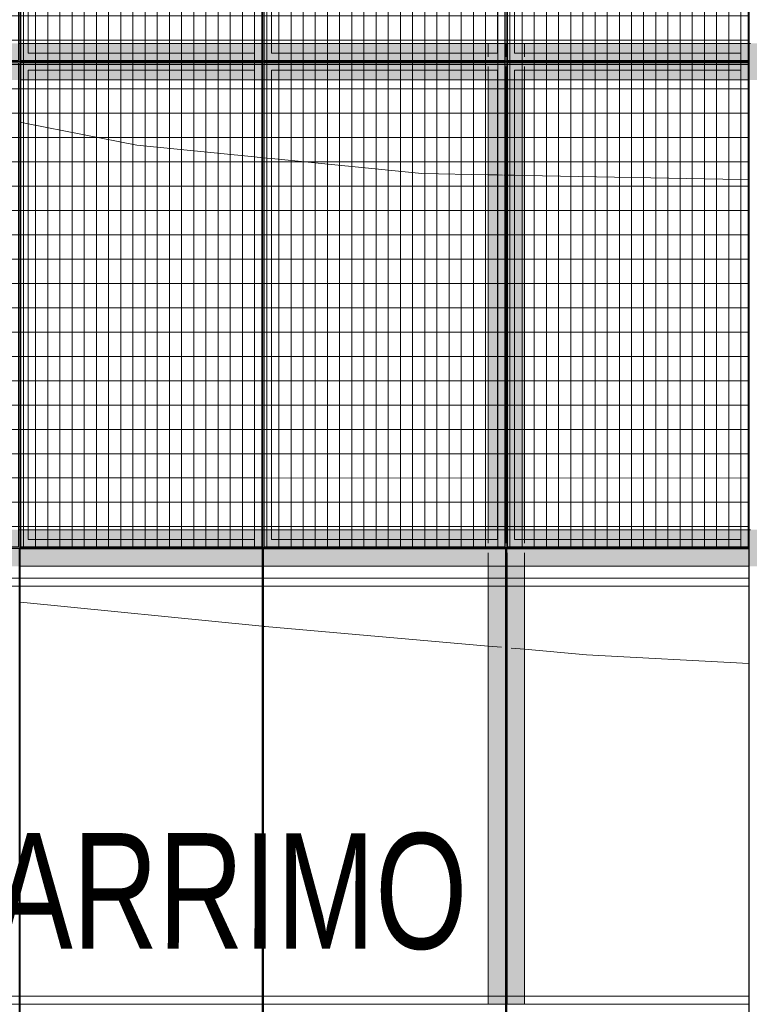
# Model space of a CAD drawing. Header units: metres. Extents: x -373759 to -373409, y 810976 to 811228.
# Tile 86 of 153: x -373583.38 to -373580.38, y 811116.01 to 811120.06. Entities that reach past the tile are written whole.
import ezdxf

# ---------------------------------------------------------------- set-up
doc = ezdxf.new("R2010")
doc.units = ezdxf.units.M
doc.header["$XCLIPFRAME"] = 2
for name, color, linetype, lineweight in [('A-GENM', 7, 'Continuous', 5), ('G-ANNO-TEXT', 7, 'Continuous', 5), ('S-BEAM', 7, 'Continuous', 5)]:
    doc.layers.add(name, color=color, linetype=linetype, lineweight=lineweight)
for name, color, linetype, lineweight, true_color in [('BASE ALAMEDA JULIO MULLER 1_explodidoR01_dwg', 7, 'Continuous', 5, 0x767676), ('Curva_Intermediária', 7, 'Continuous', 9, 0x656565), ('Curva_Mestra', 7, 'Continuous', 40, 0xa55200)]:
    doc.layers.add(name, color=color, linetype=linetype, lineweight=lineweight, true_color=true_color)
doc.styles.add('Swis721 LtCn BT', font='swisscl.ttf', dxfattribs={"height": 475})
picture_1 = doc.add_image_def('image1.jpg', size_in_pixel=(999, 584))
pattern_1 = [(270, (3125.54, 1874.46), (100, 6e-15), []), (0, (3125.54, 1874.46), (0, 50), [])]

# ---------------------------------------------------------------- blocks, each defined once
blk = doc.blocks.new('BASE ALAMEDA JULIO MULLER 1_explodidoR01_dwg-478056-PISTA INFERIOR PARTE 1')
at = {"layer": 'Curva_Intermediária', "color": 9, "lineweight": 5, "true_color": 0xc0c0c0}
for p, q in [((42241.6, 880082.5), (41311.5, 880449.6)), ((43164.5, 879731), (43112.7, 879750.7)), ((43253.4, 879697.2), (43201.6, 879716.9)), ((43492.5, 879606.2), (43253.4, 879697.2)), ((44123.9, 879389.5), (43492.5, 879606.2))]:
    blk.add_line(p, q, dxfattribs=at)
at = {"layer": 'Curva_Intermediária', "color": 9, "lineweight": 5, "true_color": 0xc0c0c0, "flags": 128}
blk.add_lwpolyline([(43112.7, 879750.7), (42252.5, 880078.2), (42246.2, 880080.6)], dxfattribs=at)
at = {"layer": 'Curva_Mestra', "color": 9, "lineweight": 5, "true_color": 0xc0c0c0}
for p, q in [((41847.8, 882348), (41879, 882332.1)), ((42736.7, 881947.9), (42768.5, 881935.4)), ((42770.4, 881934.6), (42802.2, 881922.1)), ((43641.3, 881614.8), (43678.5, 881603.5)), ((43678.5, 881603.5), (43697.8, 881597.6)), ((43702.3, 881596.2), (43705.2, 881595.4)), ((43713.1, 881592.9), (43716.2, 881592)), ((43720.4, 881590.7), (43723.3, 881589.8)), ((43723.8, 881589.7), (43727.2, 881588.7)), ((43727.7, 881588.5), (43731.3, 881587.4)), ((43731.9, 881587.2), (43745.5, 881583.1)), ((43745.5, 881583.1), (43784.8, 881571.1)), ((43784.8, 881571.1), (44635.4, 881312.3)), ((44635.4, 881312.3), (44667.7, 881302.4))]:
    blk.add_line(p, q, dxfattribs=at)
at = {"layer": 'Curva_Mestra', "color": 9, "lineweight": 5, "true_color": 0xc0c0c0, "flags": 128}
for points in [[(41879, 882332.1), (42284.5, 882126.2), (42736.7, 881947.9)], [(42802.2, 881922.1), (43380.5, 881694.2), (43641.3, 881614.8)]]:
    blk.add_lwpolyline(points, dxfattribs=at)
blk = doc.blocks.new('_EST_ PLACA PISO ESTRUTURAL MEIO - _EST_ PLACA PISO ESTRUTURAL MEIO-V162-PISTA INFERIOR PARTE 1')
at = {"layer": 'A-GENM', "color": 253, "true_color": 0xaaaaaa}
for p, q in [((-1000, 500), (-1000, -500)), ((-997.5, 500), (997.5, 500)), ((-875.8, 500), (-997.5, 500)), ((997.5, 497.5), (-997.5, 497.5)), ((-997.5, 497.5), (997.5, 497.5)), ((-997.5, 497.5), (-997.5, -497.5)), ((-997.5, 497.5), (-997.5, -497.5)), ((-997.5, -497.5), (-997.5, 497.5)), ((-997.5, 497.5), (-997.5, -497.5)), ((-842.5, 500), (-875.8, 500)), ((-875.8, 497.5), (-875.8, -497.5)), ((842.5, 500), (-842.5, 500)), ((-842.5, -497.5), (-842.5, 497.5)), ((875.8, 500), (842.5, 500)), ((842.5, 497.5), (842.5, -497.5)), ((997.5, 500), (875.8, 500)), ((875.8, 497.5), (875.8, -497.5)), ((997.5, -497.5), (997.5, 497.5)), ((997.5, 497.5), (997.5, -497.5)), ((997.5, 497.5), (997.5, -497.5)), ((997.5, 497.5), (997.5, -497.5)), ((1000, 500), (1000, -500)), ((997.5, -497.5), (-997.5, -497.5)), ((-997.5, -497.5), (997.5, -497.5)), ((-997.5, -500), (-875.8, -500)), ((997.5, -500), (-997.5, -500)), ((-875.8, -500), (-842.5, -500)), ((-842.5, -500), (842.5, -500)), ((842.5, -500), (875.8, -500)), ((875.8, -500), (997.5, -500))]:
    blk.add_line(p, q, dxfattribs=at)
blk = doc.blocks.new('_EST_ PLACA PISO ESTRUTURAL MEIO - _EST_ PLACA PISO ESTRUTURAL MEIO-V159-PISTA INFERIOR PARTE 1')
at = {"layer": 'A-GENM', "color": 253, "true_color": 0xaaaaaa}
for p, q in [((-1000, 500), (-1000, -500)), ((-997.5, 500), (997.5, 500)), ((-875.8, 500), (-997.5, 500)), ((997.5, 497.5), (-997.5, 497.5)), ((-997.5, 497.5), (997.5, 497.5)), ((-997.5, 497.5), (-997.5, -497.5)), ((-997.5, 497.5), (-997.5, -497.5)), ((-997.5, -497.5), (-997.5, 497.5)), ((-997.5, 497.5), (-997.5, -497.5)), ((-842.5, 500), (-875.8, 500)), ((-875.8, 497.5), (-875.8, -497.5)), ((842.5, 500), (-842.5, 500)), ((-842.5, -497.5), (-842.5, 497.5)), ((875.8, 500), (842.5, 500)), ((842.5, 497.5), (842.5, -497.5)), ((997.5, 500), (875.8, 500)), ((875.8, 497.5), (875.8, -497.5)), ((997.5, -497.5), (997.5, 497.5)), ((997.5, 497.5), (997.5, -497.5)), ((997.5, 497.5), (997.5, -497.5)), ((997.5, 497.5), (997.5, -497.5)), ((1000, 500), (1000, -500)), ((997.5, -497.5), (-997.5, -497.5)), ((-997.5, -497.5), (997.5, -497.5)), ((-997.5, -500), (-875.8, -500)), ((997.5, -500), (-997.5, -500)), ((-875.8, -500), (-842.5, -500)), ((-842.5, -500), (842.5, -500)), ((842.5, -500), (875.8, -500)), ((875.8, -500), (997.5, -500))]:
    blk.add_line(p, q, dxfattribs=at)
blk = doc.blocks.new('_EST_ PLACA PISO ESTRUTURAL MEIO - _EST_ PLACA PISO ESTRUTURAL MEIO-V15-PISTA INFERIOR PARTE 1')
at = {"layer": 'A-GENM', "color": 253, "true_color": 0xaaaaaa}
for p, q in [((-1000, 500), (-1000, -500)), ((-997.5, 500), (997.5, 500)), ((-875.8, 500), (-997.5, 500)), ((997.5, 497.5), (-997.5, 497.5)), ((-997.5, 497.5), (997.5, 497.5)), ((-997.5, 497.5), (-997.5, -497.5)), ((-997.5, 497.5), (-997.5, -497.5)), ((-997.5, -497.5), (-997.5, 497.5)), ((-997.5, 497.5), (-997.5, -497.5)), ((-842.5, 500), (-875.8, 500)), ((-875.8, 497.5), (-875.8, -497.5)), ((842.5, 500), (-842.5, 500)), ((-842.5, -497.5), (-842.5, 497.5)), ((875.8, 500), (842.5, 500)), ((842.5, 497.5), (842.5, -497.5)), ((997.5, 500), (875.8, 500)), ((875.8, 497.5), (875.8, -497.5)), ((997.5, -497.5), (997.5, 497.5)), ((997.5, 497.5), (997.5, -497.5)), ((997.5, 497.5), (997.5, -497.5)), ((997.5, 497.5), (997.5, -497.5)), ((1000, 500), (1000, -500)), ((997.5, -497.5), (-997.5, -497.5)), ((-997.5, -497.5), (997.5, -497.5)), ((-997.5, -500), (-875.8, -500)), ((997.5, -500), (-997.5, -500)), ((-875.8, -500), (-842.5, -500)), ((-842.5, -500), (842.5, -500)), ((842.5, -500), (875.8, -500)), ((875.8, -500), (997.5, -500))]:
    blk.add_line(p, q, dxfattribs=at)
blk = doc.blocks.new('M_W-Wide Flange - VIGA I 25X15-3870455-PISTA INFERIOR PARTE 1')
at = {"layer": 'S-BEAM'}
for p, q in [((-101.3, 2.7), (-1901.2, 2.7)), ((-46, 2.7), (-101.3, 2.7)), ((48.7, 2.7), (-6.5, 2.7)), ((1898.7, 2.7), (48.7, 2.7)), ((1954, 2.7), (1898.7, 2.7)), ((2048.7, 2.7), (1993.5, 2.7)), ((-101.3, -2.8), (-1901.2, -2.8)), ((-46, -2.8), (-101.3, -2.8)), ((-22.9, -2.8), (-26.3, -2.8)), ((48.7, -2.8), (-6.5, -2.8)), ((1898.7, -2.8), (48.7, -2.8)), ((1954, -2.8), (1898.7, -2.8)), ((1973.7, -2.8), (1970.4, -2.8)), ((1977.1, -2.8), (1973.7, -2.8)), ((2048.7, -2.8), (1993.5, -2.8))]:
    blk.add_line(p, q, dxfattribs=at)
blk = doc.blocks.new('_EME_ GRADEX PISO 3X1  - _EME_ GRADEX PISO 3X1 -V292-PISTA INFERIOR PARTE 1')
at = {"layer": 'A-GENM', "true_color": 0xaaaaaa}
h = blk.add_hatch(dxfattribs=at)
h.set_pattern_fill('FP_1', color=253, style=0, pattern_type=2)
h.set_pattern_definition(pattern_1)
h.paths.add_polyline_path([(0, -1000), (3000, -1000), (3000, 0), (0, 0), (0, -799.4)], flags=0)
at = {"layer": 'A-GENM', "color": 253, "true_color": 0xaaaaaa}
for p, q in [((0, -1000), (0, 0)), ((0, 0), (2000, 0)), ((2000, 0), (0, 0)), ((0, 0), (0, -1000)), ((0, -1000), (0, 0)), ((0, 0), (2000, 0)), ((3000, 0), (0, 0)), ((0, 0), (0, -1000)), ((2000, 0), (2000, -1000)), ((2000, -1000), (2000, 0)), ((2000, 0), (3000, 0)), ((3000, 0), (3000, -1000)), ((3000, -1000), (3000, 0)), ((5, -5), (1995, -5)), ((5, -995), (5, -5)), ((5, -5), (1995, -5)), ((5, -995), (5, -5)), ((1965, -35), (35, -35)), ((35, -35), (35, -965)), ((35, -965), (35, -35)), ((35, -35), (1965, -35)), ((1965, -965), (1965, -35)), ((1965, -35), (1965, -965)), ((1995, -5), (1995, -995)), ((1995, -5), (1995, -995)), ((2000, -1000), (2000, 0)), ((2000, 0), (3000, 0)), ((3000, 0), (2000, 0)), ((2000, 0), (2000, -1000)), ((2005, -5), (2995, -5)), ((2005, -995), (2005, -5)), ((2005, -5), (2995, -5)), ((2005, -995), (2005, -5)), ((2965, -35), (2035, -35)), ((2035, -35), (2035, -965)), ((2035, -965), (2035, -35)), ((2035, -35), (2965, -35)), ((2965, -965), (2965, -35)), ((2965, -35), (2965, -965)), ((2995, -5), (2995, -995)), ((2995, -5), (2995, -995)), ((3000, 0), (3000, -1000)), ((3000, -1000), (3000, 0)), ((35, -965), (1965, -965)), ((1965, -965), (35, -965)), ((2035, -965), (2965, -965)), ((2965, -965), (2035, -965)), ((2000, -1000), (0, -1000)), ((0, -1000), (2000, -1000)), ((2000, -1000), (0, -1000)), ((0, -1000), (3000, -1000)), ((1995, -995), (5, -995)), ((1995, -995), (5, -995)), ((3000, -1000), (2000, -1000)), ((2000, -1000), (3000, -1000)), ((3000, -1000), (2000, -1000)), ((2995, -995), (2005, -995)), ((2995, -995), (2005, -995))]:
    blk.add_line(p, q, dxfattribs=at)
blk = doc.blocks.new('_EME_ GRADEX PISO 3X1  - _EME_ GRADEX PISO 3X1 -V293-PISTA INFERIOR PARTE 1')
at = {"layer": 'A-GENM', "true_color": 0xaaaaaa}
h = blk.add_hatch(dxfattribs=at)
h.set_pattern_fill('FP_1', color=253, style=0, pattern_type=2)
h.set_pattern_definition(pattern_1)
h.paths.add_polyline_path([(0, -1000), (3000, -1000), (3000, 0), (0, 0), (0, -434.2)], flags=0)
at = {"layer": 'A-GENM', "color": 253, "true_color": 0xaaaaaa}
for p, q in [((0, -1000), (0, 0)), ((0, 0), (2000, 0)), ((2000, 0), (0, 0)), ((0, 0), (0, -1000)), ((0, -1000), (0, 0)), ((0, 0), (2000, 0)), ((3000, 0), (0, 0)), ((0, 0), (0, -1000)), ((2000, 0), (2000, -1000)), ((2000, -1000), (2000, 0)), ((2000, 0), (3000, 0)), ((3000, 0), (3000, -1000)), ((3000, -1000), (3000, 0)), ((5, -5), (1995, -5)), ((5, -995), (5, -5)), ((5, -5), (1995, -5)), ((5, -995), (5, -5)), ((1965, -35), (35, -35)), ((35, -35), (35, -965)), ((35, -965), (35, -35)), ((35, -35), (1965, -35)), ((1965, -965), (1965, -35)), ((1965, -35), (1965, -965)), ((1995, -5), (1995, -995)), ((1995, -5), (1995, -995)), ((2000, -1000), (2000, 0)), ((2000, 0), (3000, 0)), ((3000, 0), (2000, 0)), ((2000, 0), (2000, -1000)), ((2005, -5), (2995, -5)), ((2005, -995), (2005, -5)), ((2005, -5), (2995, -5)), ((2005, -995), (2005, -5)), ((2965, -35), (2035, -35)), ((2035, -35), (2035, -965)), ((2035, -965), (2035, -35)), ((2035, -35), (2965, -35)), ((2965, -965), (2965, -35)), ((2965, -35), (2965, -965)), ((2995, -5), (2995, -995)), ((2995, -5), (2995, -995)), ((3000, 0), (3000, -1000)), ((3000, -1000), (3000, 0)), ((35, -965), (1965, -965)), ((1965, -965), (35, -965)), ((2035, -965), (2965, -965)), ((2965, -965), (2035, -965)), ((2000, -1000), (0, -1000)), ((0, -1000), (2000, -1000)), ((2000, -1000), (0, -1000)), ((0, -1000), (3000, -1000)), ((1995, -995), (5, -995)), ((1995, -995), (5, -995)), ((3000, -1000), (2000, -1000)), ((2000, -1000), (3000, -1000)), ((3000, -1000), (2000, -1000)), ((2995, -995), (2005, -995)), ((2995, -995), (2005, -995))]:
    blk.add_line(p, q, dxfattribs=at)
blk = doc.blocks.new('_EME_ GRADEX PISO 3X1  - _EME_ GRADEX PISO 3X1 -V291-PISTA INFERIOR PARTE 1')
at = {"layer": 'A-GENM', "true_color": 0xaaaaaa}
h = blk.add_hatch(dxfattribs=at)
h.set_pattern_fill('FP_1', color=253, style=0, pattern_type=2)
h.set_pattern_definition(pattern_1)
h.paths.add_polyline_path([(0, -1000), (3000, -1000), (3000, 0), (0, 0), (0, -529.8)], flags=0)
at = {"layer": 'A-GENM', "color": 253, "true_color": 0xaaaaaa}
for p, q in [((0, -1000), (0, 0)), ((0, 0), (2000, 0)), ((2000, 0), (0, 0)), ((0, 0), (0, -1000)), ((0, -1000), (0, 0)), ((0, 0), (2000, 0)), ((3000, 0), (0, 0)), ((0, 0), (0, -1000)), ((2000, 0), (2000, -1000)), ((2000, -1000), (2000, 0)), ((2000, 0), (3000, 0)), ((3000, 0), (3000, -1000)), ((3000, -1000), (3000, 0)), ((5, -5), (1995, -5)), ((5, -995), (5, -5)), ((5, -5), (1995, -5)), ((5, -995), (5, -5)), ((1965, -35), (35, -35)), ((35, -35), (35, -965)), ((35, -965), (35, -35)), ((35, -35), (1965, -35)), ((1965, -965), (1965, -35)), ((1965, -35), (1965, -965)), ((1995, -5), (1995, -995)), ((1995, -5), (1995, -995)), ((2000, -1000), (2000, 0)), ((2000, 0), (3000, 0)), ((3000, 0), (2000, 0)), ((2000, 0), (2000, -1000)), ((2005, -5), (2995, -5)), ((2005, -995), (2005, -5)), ((2005, -5), (2995, -5)), ((2005, -995), (2005, -5)), ((2965, -35), (2035, -35)), ((2035, -35), (2035, -965)), ((2035, -965), (2035, -35)), ((2035, -35), (2965, -35)), ((2965, -965), (2965, -35)), ((2965, -35), (2965, -965)), ((2995, -5), (2995, -995)), ((2995, -5), (2995, -995)), ((3000, 0), (3000, -1000)), ((3000, -1000), (3000, 0)), ((35, -965), (1965, -965)), ((1965, -965), (35, -965)), ((2035, -965), (2965, -965)), ((2965, -965), (2035, -965)), ((2000, -1000), (0, -1000)), ((0, -1000), (2000, -1000)), ((2000, -1000), (0, -1000)), ((0, -1000), (3000, -1000)), ((1995, -995), (5, -995)), ((1995, -995), (5, -995)), ((3000, -1000), (2000, -1000)), ((2000, -1000), (3000, -1000)), ((3000, -1000), (2000, -1000)), ((2995, -995), (2005, -995)), ((2995, -995), (2005, -995))]:
    blk.add_line(p, q, dxfattribs=at)
blk = doc.blocks.new('_EME_ GRADEX PISO 3X1  - _EME_ GRADEX PISO 3X1 -V290-PISTA INFERIOR PARTE 1')
at = {"layer": 'A-GENM', "true_color": 0xaaaaaa}
h = blk.add_hatch(dxfattribs=at)
h.set_pattern_fill('FP_1', color=253, style=0, pattern_type=2)
h.set_pattern_definition(pattern_1)
h.paths.add_polyline_path([(0, -1000), (3000, -1000), (3000, 0), (0, 0), (0, -895)], flags=0)
at = {"layer": 'A-GENM', "color": 253, "true_color": 0xaaaaaa}
for p, q in [((0, -1000), (0, 0)), ((0, 0), (2000, 0)), ((2000, 0), (0, 0)), ((0, 0), (0, -1000)), ((0, -1000), (0, 0)), ((0, 0), (2000, 0)), ((3000, 0), (0, 0)), ((0, 0), (0, -1000)), ((2000, 0), (2000, -1000)), ((2000, -1000), (2000, 0)), ((2000, 0), (3000, 0)), ((3000, 0), (3000, -1000)), ((3000, -1000), (3000, 0)), ((5, -5), (1995, -5)), ((5, -995), (5, -5)), ((5, -5), (1995, -5)), ((5, -995), (5, -5)), ((1965, -35), (35, -35)), ((35, -35), (35, -965)), ((35, -965), (35, -35)), ((35, -35), (1965, -35)), ((1965, -965), (1965, -35)), ((1965, -35), (1965, -965)), ((1995, -5), (1995, -995)), ((1995, -5), (1995, -995)), ((2000, -1000), (2000, 0)), ((2000, 0), (3000, 0)), ((3000, 0), (2000, 0)), ((2000, 0), (2000, -1000)), ((2005, -5), (2995, -5)), ((2005, -995), (2005, -5)), ((2005, -5), (2995, -5)), ((2005, -995), (2005, -5)), ((2965, -35), (2035, -35)), ((2035, -35), (2035, -965)), ((2035, -965), (2035, -35)), ((2035, -35), (2965, -35)), ((2965, -965), (2965, -35)), ((2965, -35), (2965, -965)), ((2995, -5), (2995, -995)), ((2995, -5), (2995, -995)), ((3000, 0), (3000, -1000)), ((3000, -1000), (3000, 0)), ((35, -965), (1965, -965)), ((1965, -965), (35, -965)), ((2035, -965), (2965, -965)), ((2965, -965), (2035, -965)), ((2000, -1000), (0, -1000)), ((0, -1000), (2000, -1000)), ((2000, -1000), (0, -1000)), ((0, -1000), (3000, -1000)), ((1995, -995), (5, -995)), ((1995, -995), (5, -995)), ((3000, -1000), (2000, -1000)), ((2000, -1000), (3000, -1000)), ((3000, -1000), (2000, -1000)), ((2995, -995), (2005, -995)), ((2995, -995), (2005, -995))]:
    blk.add_line(p, q, dxfattribs=at)
blk = doc.blocks.new('M_W-Wide Flange - VIGA I 15X17-4432523-PISTA INFERIOR PARTE 1')
at = {"layer": 'S-BEAM', "true_color": 0xff8080, "transparency": 33554432}
h = blk.add_hatch(color=11, dxfattribs=at)
h.paths.add_polyline_path([(-8001.8, 75), (-9000.7, 75), (-9000.7, 19.8), (-8001.8, 19.8)], flags=0)
h.paths.add_polyline_path([(8999.5, 19.8), (8999.5, 75), (-8001.8, 75), (-8001.8, 19.8), (-4741.5, 19.8), (8995.7, 19.8)], flags=0)
h = blk.add_hatch(color=11, dxfattribs=at)
h.paths.add_polyline_path([(8999.5, -75), (8999.5, 75), (-9000.7, 75), (-8999.3, -75), (8998.2, -75)], flags=0)
h.paths.add_polyline_path([(7998.2, 0), (7998.2, 0), (7998.2, 5)], flags=0)
h.paths.add_polyline_path([(3998.2, 0), (3998.2, 5), (3998.2, 5)], flags=0)
h.paths.add_polyline_path([(5998.2, 0), (5998.2, 5), (5998.2, 5)], flags=0)
h.paths.add_polyline_path([(971.6, 0), (971.6, 0), (993.2, 0)], flags=0)
h.paths.add_polyline_path([(-298, 0), (-298, 0), (-6.8, 0)], flags=0)
h.paths.add_polyline_path([(-1567.6, 0), (-1567.6, 0), (-1006.8, 0)], flags=0)
h.paths.add_polyline_path([(-1001.8, 0), (-1001.8, 0), (-1001.8, 5)], flags=0)
h.paths.add_polyline_path([(1998.2, 0), (1998.2, 5), (1998.2, 5)], flags=0)
h.paths.add_polyline_path([(-3472, 0), (-3472, 0), (-3006.8, 0)], flags=0)
h.paths.add_polyline_path([(-7280.7, 0), (-7280.7, 0), (-7006.8, 0)], flags=0)
h.paths.add_polyline_path([(-8550.3, 0), (-8550.3, 0), (-8006.8, 0)], flags=0)
h.paths.add_polyline_path([(998.2, 5), (998.2, 5), (998.2, 35)], flags=0)
h.paths.add_polyline_path([(-1.8, 5), (-1.8, 5), (-1.8, 35)], flags=0)
h.paths.add_polyline_path([(-1001.8, 5), (-1001.8, 5), (-1001.8, 35)], flags=0)
h.paths.add_polyline_path([(-3001.8, 5), (-3001.8, 5), (-3001.8, 35)], flags=0)
h.paths.add_polyline_path([(-4001.8, 5), (-4001.8, 5), (-4001.8, 35)], flags=0)
h.paths.add_polyline_path([(-5001.8, 5), (-5001.8, 5), (-5001.8, 35)], flags=0)
h.paths.add_polyline_path([(-6001.8, 5), (-6001.8, 5), (-6001.8, 35)], flags=0)
h.paths.add_polyline_path([(-7006.8, 5), (-7006.8, 5), (-7001.8, 5)], flags=0)
h.paths.add_polyline_path([(-7001.8, 5), (-7001.8, 5), (-7001.8, 35)], flags=0)
h.paths.add_polyline_path([(-8001.8, 5), (-8001.8, 5), (-8001.8, 35)], flags=0)
h = blk.add_hatch(color=11, dxfattribs=at)
h.paths.add_polyline_path([(8999.5, 2.7), (8999.5, 19.8), (-9000.7, 19.7), (-8999, 2.7), (8998, 2.7)], flags=0)
h.paths.add_polyline_path([(5998.2, 3.6), (5998.2, 5), (5998.2, 5)], flags=0)
h.paths.add_polyline_path([(3998.2, 3.8), (3998.2, 5), (3998.2, 5)], flags=0)
h.paths.add_polyline_path([(1998.2, 4), (1998.2, 5), (1998.2, 5)], flags=0)
h.paths.add_polyline_path([(-7006.8, 5), (-7006.8, 5), (-7001.8, 5)], flags=0)
for points in [[(8999.5, -19.7), (8998.2, -2.8), (-9000.7, -5.1), (-8999.3, -19.7), (8998.2, -19.7)], [(8999.5, -75), (8998.2, -19.7), (-9000.7, -19.8), (-8999.3, -75), (8998.2, -75)]]:
    blk.add_hatch(color=11, dxfattribs=at).paths.add_polyline_path(points, flags=0)
at = {"layer": 'S-BEAM', "color": 1, "true_color": 0xff0000}
for p, q in [((-1997, 75), (-2006.6, 75)), ((-2006.6, 75), (-1997, 75)), ((-2006.6, 75), (-1997, 75)), ((-2006.6, 75), (-1997, 75)), ((-1967.4, 75), (-1996.8, 75)), ((-1996.8, 75), (-1967.4, 75)), ((-1996.8, 75), (-1967.4, 75)), ((-1996.8, 75), (-1967.4, 75)), ((-1036.8, 75), (-1966.8, 75)), ((-1966.8, 75), (-1036.8, 75)), ((-1966.8, 75), (-1036.8, 75)), ((-1966.8, 75), (-1036.8, 75)), ((-1006.8, 75), (-1036.2, 75)), ((-1036.2, 75), (-1006.8, 75)), ((-1036.2, 75), (-1006.8, 75)), ((-1036.2, 75), (-1006.8, 75)), ((-997, 75), (-1006.6, 75)), ((-1006.6, 75), (-997, 75)), ((-1006.6, 75), (-997, 75)), ((-1006.6, 75), (-997, 75)), ((-967.4, 75), (-996.8, 75)), ((-996.8, 75), (-967.4, 75)), ((-996.8, 75), (-967.4, 75)), ((-996.8, 75), (-967.4, 75)), ((-36.8, 75), (-966.8, 75)), ((-966.8, 75), (-36.8, 75)), ((-966.8, 75), (-36.8, 75)), ((-966.8, 75), (-36.8, 75)), ((-6.8, 75), (-36.2, 75)), ((-36.2, 75), (-6.8, 75)), ((-36.2, 75), (-6.8, 75)), ((-36.2, 75), (-6.8, 75)), ((3, 75), (-6.6, 75)), ((-6.6, 75), (3, 75)), ((-6.6, 75), (3, 75)), ((-6.6, 75), (3, 75)), ((32.6, 75), (3.2, 75)), ((3.2, 75), (32.6, 75)), ((3.2, 75), (32.6, 75)), ((3.2, 75), (32.6, 75)), ((963.2, 75), (33.2, 75)), ((33.2, 75), (963.2, 75)), ((33.2, 75), (963.2, 75)), ((33.2, 75), (963.2, 75)), ((993.2, 75), (963.8, 75)), ((963.8, 75), (993.2, 75)), ((963.8, 75), (993.2, 75)), ((963.8, 75), (993.2, 75)), ((1003, 75), (993.4, 75)), ((993.4, 75), (1003, 75)), ((993.4, 75), (1003, 75)), ((993.4, 75), (1003, 75)), ((-1999.3, -75), (-1004.3, -75)), ((-1999.3, -75), (-1004.3, -75)), ((-1999.3, -75), (-1004.3, -75)), ((-1999.3, -75), (-1004.3, -75)), ((-999.3, -75), (-4.3, -75)), ((-999.3, -75), (-4.3, -75)), ((-999.3, -75), (-4.3, -75)), ((-999.3, -75), (-4.3, -75)), ((0.7, -75), (995.7, -75)), ((0.7, -75), (995.7, -75)), ((0.7, -75), (995.7, -75)), ((0.7, -75), (995.7, -75))]:
    blk.add_line(p, q, dxfattribs=at)
at = {"layer": 'S-BEAM'}
for p, q in [((-1004.5, 2.7), (-1999, 2.7)), ((-4.5, 2.7), (-999, 2.7)), ((995.5, 2.7), (1, 2.7)), ((-1004.3, -2.8), (-1999.3, -2.8)), ((-4.3, -2.8), (-999.3, -2.8)), ((995.7, -2.8), (0.7, -2.8))]:
    blk.add_line(p, q, dxfattribs=at)
blk = doc.blocks.new('M_W-Wide Flange - VIGA I 15X17-4432522-PISTA INFERIOR PARTE 1')
at = {"layer": 'S-BEAM', "true_color": 0xff8080, "transparency": 33554432}
h = blk.add_hatch(color=11, dxfattribs=at)
h.paths.add_polyline_path([(-8001.8, 75), (-9000.7, 75), (-9000.7, 19.8), (-8001.8, 19.8)], flags=0)
h.paths.add_polyline_path([(9000.7, 19.8), (9000.7, 75), (-8001.8, 75), (-8001.8, 19.8), (-4741.6, 19.8), (8995.8, 19.8)], flags=0)
h = blk.add_hatch(color=11, dxfattribs=at)
h.paths.add_polyline_path([(-8001.8, 75), (-9000.7, 75), (-9000.7, -75), (-8001.8, -75), (-8001.8, 5)], flags=0)
h.paths.add_polyline_path([(-7001.8, 75), (-8001.8, 75), (-8001.6, -75), (-7001.8, -75), (-7001.8, 5)], flags=0)
h.paths.add_polyline_path([(-5001.8, 75), (-7001.8, 75), (-7001.6, -75), (-5001.8, -75), (-5001.8, 5)], flags=0)
h.paths.add_polyline_path([(-4001.8, 75), (-5001.8, 75), (-5001.6, -75), (-4001.8, -75), (-4001.8, 5)], flags=0)
h.paths.add_polyline_path([(-3001.8, 75), (-4001.8, 75), (-4001.6, -75), (-3001.8, -75), (-3001.8, 5)], flags=0)
h.paths.add_polyline_path([(-1001.8, 75), (-3001.8, 75), (-3001.6, -75), (-1001.8, -75), (-1001.8, 5)], flags=0)
h.paths.add_polyline_path([(-1.8, 75), (-1001.8, 75), (-1001.6, -75), (-1.8, -75), (-1.8, 5)], flags=0)
h.paths.add_polyline_path([(998.2, 75), (-1.8, 75), (-1.6, -75), (998.2, -75), (998.2, 5)], flags=0)
h.paths.add_polyline_path([(9000.7, -75), (9000.7, 75), (998.2, 75), (998.4, -75), (9000.5, -75)], flags=0)
h.paths.add_polyline_path([(7998.2, 0), (7998.2, 0), (7998.2, 5)], flags=0)
h.paths.add_polyline_path([(6993.2, -5), (6993.2, -5), (6998.2, -5)], flags=0)
h.paths.add_polyline_path([(4993.2, -5), (4993.2, -5), (4998.2, -5)], flags=0)
h.paths.add_polyline_path([(2993.2, -5), (2993.2, -5), (2998.2, -5)], flags=0)
h.paths.add_polyline_path([(2963.2, -5), (2963.2, -5), (2993.2, -5)], flags=0)
h.paths.add_polyline_path([(993.2, -5), (993.2, -5), (998.2, -5)], flags=0)
h.paths.add_polyline_path([(-6.8, 0), (-6.8, 0), (-1.8, 0)], flags=0)
h.paths.add_polyline_path([(-6.8, -5), (-6.8, 0), (-6.8, 0)], flags=0)
h.paths.add_polyline_path([(-1006.8, 0), (-1006.8, 0), (-1001.8, 0)], flags=0)
h.paths.add_polyline_path([(-1006.8, -5), (-1006.8, 0), (-1006.8, 0)], flags=0)
h.paths.add_polyline_path([(-3006.8, 0), (-3006.8, 0), (-3001.8, 0)], flags=0)
h.paths.add_polyline_path([(-3006.8, -5), (-3006.8, 0), (-3006.8, 0)], flags=0)
h.paths.add_polyline_path([(-4006.8, 0), (-4006.8, 0), (-4001.8, 0)], flags=0)
h.paths.add_polyline_path([(-4006.8, -5), (-4006.8, 0), (-4006.8, 0)], flags=0)
h.paths.add_polyline_path([(-4006.8, -5), (-4006.8, -5), (-4001.8, -5)], flags=0)
h.paths.add_polyline_path([(-5006.8, 0), (-5006.8, 0), (-5001.8, 0)], flags=0)
h.paths.add_polyline_path([(-5006.8, -5), (-5006.8, 0), (-5006.8, 0)], flags=0)
h.paths.add_polyline_path([(-8006.8, 0), (-8006.8, 0), (-8001.8, 0)], flags=0)
h.paths.add_polyline_path([(-8006.8, -5), (-8006.8, 0), (-8006.8, 0)], flags=0)
h.paths.add_polyline_path([(-8006.8, -5), (-8006.8, -5), (-8001.8, -5)], flags=0)
h.paths.add_polyline_path([(8000.7, 0), (8000.7, 0), (8005.7, 0)], flags=0)
h.paths.add_polyline_path([(-2001.8, 0), (-2001.8, 0), (-2001.8, 5)], flags=0)
h = blk.add_hatch(color=11, dxfattribs=at)
h.paths.add_polyline_path([(9000.7, 2.7), (9000.7, 19.8), (-9000.7, 19.7), (-8999, 2.7), (8998, 2.7)], flags=0)
h.paths.add_polyline_path([(3.2, 5), (3.2, 5), (33.2, 5)], flags=0)
h.paths.add_polyline_path([(5998.2, 5), (5998.2, 5), (5998.2, 5)], flags=0)
h.paths.add_polyline_path([(-996.8, 5), (-996.8, 5), (-966.8, 5)], flags=0)
h.paths.add_polyline_path([(-1036.8, 5), (-1036.8, 5), (-1007.6, 5)], flags=0)
h.paths.add_polyline_path([(-1567.6, 5), (-1567.6, 5), (-1036.8, 5)], flags=0)
h.paths.add_polyline_path([(-3006.8, 5), (-3006.8, 5), (-3036.8, 5)], flags=0)
h.paths.add_polyline_path([(-3006.8, 5), (-3006.8, 5), (-3012.2, 5)], flags=0)
h.paths.add_polyline_path([(-5006.8, 5), (-5006.8, 5), (-5036.8, 5)], flags=0)
h = blk.add_hatch(color=11, dxfattribs=at)
h.paths.add_polyline_path([(9000.7, -19.7), (8998, -2.8), (-9000.7, -5.1), (-9000.7, -19.7), (9000.7, -19.7)], flags=0)
h.paths.add_polyline_path([(-3472, -5), (-3472, -5), (-3036.8, -5)], flags=0)
h.paths.add_polyline_path([(-3966.8, -5), (-3966.8, -5), (-3996.6, -5)], flags=0)
h.paths.add_polyline_path([(-3036.8, -5), (-3036.8, -5), (-3006.8, -5)], flags=0)
h.paths.add_polyline_path([(8035.7, -3.3), (8035.7, -3.3), (8589.1, -3.3)], flags=0)
blk.add_hatch(color=11, dxfattribs=at).paths.add_polyline_path([(9000.7, -75), (9000.7, -19.7), (-9000.7, -19.8), (-9000.7, -75), (9000.5, -75)], flags=0)
at = {"layer": 'S-BEAM', "color": 1, "true_color": 0xff0000}
for p, q in [((-1997.1, 75), (-2006.4, 75)), ((-2006.4, 75), (-1997.1, 75)), ((-2006.4, 75), (-1997.1, 75)), ((-2006.4, 75), (-1997.1, 75)), ((-1968, 75), (-1996.8, 75)), ((-1996.8, 75), (-1968, 75)), ((-1996.8, 75), (-1968, 75)), ((-1996.8, 75), (-1968, 75)), ((-1036.8, 75), (-1966.8, 75)), ((-1966.8, 75), (-1036.8, 75)), ((-1966.8, 75), (-1036.8, 75)), ((-1966.8, 75), (-1036.8, 75)), ((-1006.8, 75), (-1035.5, 75)), ((-1035.5, 75), (-1006.8, 75)), ((-1035.5, 75), (-1006.8, 75)), ((-1035.5, 75), (-1006.8, 75)), ((-997.1, 75), (-1006.4, 75)), ((-1006.4, 75), (-997.1, 75)), ((-1006.4, 75), (-997.1, 75)), ((-1006.4, 75), (-997.1, 75)), ((-968, 75), (-996.8, 75)), ((-996.8, 75), (-968, 75)), ((-996.8, 75), (-968, 75)), ((-996.8, 75), (-968, 75)), ((-36.8, 75), (-966.8, 75)), ((-966.8, 75), (-36.8, 75)), ((-966.8, 75), (-36.8, 75)), ((-966.8, 75), (-36.8, 75)), ((-6.8, 75), (-35.5, 75)), ((-35.5, 75), (-6.8, 75)), ((-35.5, 75), (-6.8, 75)), ((-35.5, 75), (-6.8, 75)), ((2.9, 75), (-6.4, 75)), ((-6.4, 75), (2.9, 75)), ((-6.4, 75), (2.9, 75)), ((-6.4, 75), (2.9, 75)), ((32, 75), (3.2, 75)), ((3.2, 75), (32, 75)), ((3.2, 75), (32, 75)), ((3.2, 75), (32, 75)), ((963.2, 75), (33.2, 75)), ((33.2, 75), (963.2, 75)), ((33.2, 75), (963.2, 75)), ((33.2, 75), (963.2, 75)), ((993.2, 75), (964.5, 75)), ((964.5, 75), (993.2, 75)), ((964.5, 75), (993.2, 75)), ((964.5, 75), (993.2, 75)), ((1002.9, 75), (993.6, 75)), ((993.6, 75), (1002.9, 75)), ((993.6, 75), (1002.9, 75)), ((993.6, 75), (1002.9, 75)), ((-2001.6, -75), (-1996.8, -75)), ((-2001.6, -75), (-1996.8, -75)), ((-2001.6, -75), (-1996.8, -75)), ((-2001.6, -75), (-1996.8, -75)), ((-1995.7, -75), (-1966.8, -75)), ((-1995.7, -75), (-1966.8, -75)), ((-1995.7, -75), (-1966.8, -75)), ((-1995.7, -75), (-1966.8, -75)), ((-1966.8, -75), (-1036.8, -75)), ((-1966.8, -75), (-1036.8, -75)), ((-1966.8, -75), (-1036.8, -75)), ((-1966.8, -75), (-1036.8, -75)), ((-1036.8, -75), (-1007.9, -75)), ((-1036.8, -75), (-1007.9, -75)), ((-1036.8, -75), (-1007.9, -75)), ((-1036.8, -75), (-1007.9, -75)), ((-1006.8, -75), (-1002, -75)), ((-1006.8, -75), (-1002, -75)), ((-1006.8, -75), (-1002, -75)), ((-1006.8, -75), (-1002, -75)), ((-1001.6, -75), (-996.8, -75)), ((-1001.6, -75), (-996.8, -75)), ((-1001.6, -75), (-996.8, -75)), ((-1001.6, -75), (-996.8, -75)), ((-995.7, -75), (-966.8, -75)), ((-995.7, -75), (-966.8, -75)), ((-995.7, -75), (-966.8, -75)), ((-995.7, -75), (-966.8, -75)), ((-966.8, -75), (-36.8, -75)), ((-966.8, -75), (-36.8, -75)), ((-966.8, -75), (-36.8, -75)), ((-966.8, -75), (-36.8, -75)), ((-36.8, -75), (-7.9, -75)), ((-36.8, -75), (-7.9, -75)), ((-36.8, -75), (-7.9, -75)), ((-36.8, -75), (-7.9, -75)), ((-6.8, -75), (-2, -75)), ((-6.8, -75), (-2, -75)), ((-6.8, -75), (-2, -75)), ((-6.8, -75), (-2, -75)), ((-1.6, -75), (3.2, -75)), ((-1.6, -75), (3.2, -75)), ((-1.6, -75), (3.2, -75)), ((-1.6, -75), (3.2, -75)), ((4.3, -75), (33.2, -75)), ((4.3, -75), (33.2, -75)), ((4.3, -75), (33.2, -75)), ((4.3, -75), (33.2, -75)), ((33.2, -75), (963.2, -75)), ((33.2, -75), (963.2, -75)), ((33.2, -75), (963.2, -75)), ((33.2, -75), (963.2, -75)), ((963.2, -75), (992.1, -75)), ((963.2, -75), (992.1, -75)), ((963.2, -75), (992.1, -75)), ((963.2, -75), (992.1, -75)), ((993.2, -75), (998, -75)), ((993.2, -75), (998, -75)), ((993.2, -75), (998, -75)), ((993.2, -75), (998, -75))]:
    blk.add_line(p, q, dxfattribs=at)
at = {"layer": 'S-BEAM'}
for p, q in [((-1004.5, 2.7), (-1999, 2.7)), ((-4.5, 2.7), (-999, 2.7)), ((995.5, 2.7), (1, 2.7)), ((-1004.5, -2.8), (-1999, -2.8)), ((-4.5, -2.8), (-999, -2.8)), ((995.5, -2.8), (1, -2.8))]:
    blk.add_line(p, q, dxfattribs=at)

msp = doc.modelspace()

# ---------------------------------------------------------------- hatches: boundary and pattern name
at = {"layer": 'S-BEAM', "true_color": 0xff8080, "transparency": 33554432}
for points in [[(-373581.4011, 811116.0085), (-373581.4011, 811119.9584), (-373581.4563, 811119.9584), (-373581.4563, 811116.0085)], [(-373581.3841, 811116.0085), (-373581.3863, 811119.9584), (-373581.4011, 811119.9584), (-373581.4011, 811116.0085), (-373581.3846, 811116.0085)], [(-373581.3616, 811116.0085), (-373581.3616, 811119.9584), (-373581.3786, 811119.9584), (-373581.3763, 811116.0085), (-373581.366, 811116.0085)]]:
    msp.add_hatch(color=11, dxfattribs=at).paths.add_polyline_path(points, flags=0)
h = msp.add_hatch(color=11, dxfattribs=at)
h.paths.add_polyline_path([(-373581.3063, 811116.0085), (-373581.3063, 811119.9584), (-373581.4563, 811119.9584), (-373581.4563, 811117.8834), (-373581.4563, 811117.8807), (-373581.4563, 811116.0085), (-373581.3799, 811116.0085)], flags=0)
h.paths.add_polyline_path([(-373581.4174, 811117.9184), (-373581.4174, 811117.9184), (-373581.4174, 811117.9584)], flags=0)
h.paths.add_polyline_path([(-373581.3824, 811118.9507), (-373581.3824, 811118.9507), (-373581.3824, 811119.7461)], flags=0)
h = msp.add_hatch(color=11, dxfattribs=at)
h.paths.add_polyline_path([(-373581.3616, 811116.0085), (-373581.3063, 811116.0085), (-373581.3063, 811119.9584), (-373581.3616, 811119.9584), (-373581.3616, 811116.0085)], flags=0)
h.paths.add_polyline_path([(-373581.3474, 811118.9507), (-373581.3474, 811118.9507), (-373581.3474, 811119.7461)], flags=0)

# ---------------------------------------------------------------- linework, layer by layer
at = {"layer": 'S-BEAM', "color": 1, "true_color": 0xff0000}
for p, q in [((-373581.4563, 811119.9584), (-373581.4174, 811119.9584)), ((-373581.4174, 811119.9584), (-373581.4563, 811119.9584)), ((-373581.4563, 811119.9584), (-373581.4174, 811119.9584)), ((-373581.4174, 811119.9584), (-373581.4563, 811119.9584)), ((-373581.4563, 811119.9584), (-373581.4563, 811119.9184)), ((-373581.4563, 811119.9184), (-373581.4563, 811119.9584)), ((-373581.4563, 811119.9184), (-373581.4563, 811119.9584)), ((-373581.4563, 811119.9184), (-373581.4563, 811119.9584)), ((-373581.4161, 811119.9584), (-373581.4011, 811119.9584)), ((-373581.4011, 811119.9584), (-373581.4161, 811119.9584)), ((-373581.4161, 811119.9584), (-373581.3874, 811119.9584)), ((-373581.389, 811119.9584), (-373581.4161, 811119.9584)), ((-373581.4011, 811119.9584), (-373581.3967, 811119.9584)), ((-373581.3926, 811119.9584), (-373581.4011, 811119.9584)), ((-373581.3967, 811119.9584), (-373581.3841, 811119.9584)), ((-373581.3846, 811119.9584), (-373581.3926, 811119.9584)), ((-373581.387, 811119.9584), (-373581.3777, 811119.9584)), ((-373581.3841, 811119.9584), (-373581.3846, 811119.9584)), ((-373581.378, 811119.9584), (-373581.3824, 811119.9584)), ((-373581.3616, 811119.9584), (-373581.3786, 811119.9584)), ((-373581.3786, 811119.9584), (-373581.3616, 811119.9584)), ((-373581.3774, 811119.9584), (-373581.3486, 811119.9584)), ((-373581.3486, 811119.9584), (-373581.3736, 811119.9584)), ((-373581.3486, 811119.9584), (-373581.3616, 811119.9584)), ((-373581.3616, 811119.9584), (-373581.3486, 811119.9584)), ((-373581.3474, 811119.9584), (-373581.3063, 811119.9584)), ((-373581.3063, 811119.9584), (-373581.3474, 811119.9584)), ((-373581.3474, 811119.9584), (-373581.3063, 811119.9584)), ((-373581.3063, 811119.9584), (-373581.3474, 811119.9584)), ((-373581.3063, 811119.9184), (-373581.3063, 811119.9584)), ((-373581.3063, 811119.9184), (-373581.3063, 811119.9584)), ((-373581.3063, 811119.9184), (-373581.3063, 811119.9584)), ((-373581.3063, 811119.9184), (-373581.3063, 811119.9584)), ((-373581.4563, 811119.9172), (-373581.4563, 811119.9032)), ((-373581.4563, 811119.9032), (-373581.4563, 811119.9172)), ((-373581.4563, 811119.9032), (-373581.4563, 811119.9172)), ((-373581.4563, 811119.9032), (-373581.4563, 811119.9172)), ((-373581.3063, 811119.9032), (-373581.3063, 811119.9184)), ((-373581.3063, 811119.9032), (-373581.3063, 811119.9184)), ((-373581.3063, 811119.9032), (-373581.3063, 811119.9184)), ((-373581.3063, 811119.9032), (-373581.3063, 811119.9184)), ((-373581.4563, 811119.8868), (-373581.4563, 811119.8801)), ((-373581.4563, 811119.8801), (-373581.4563, 811119.8868)), ((-373581.4563, 811119.8801), (-373581.4563, 811119.8868)), ((-373581.4563, 811119.8801), (-373581.4563, 811119.8868)), ((-373581.4563, 811119.8637), (-373581.4563, 811119.8496)), ((-373581.4563, 811119.8496), (-373581.4563, 811119.8637)), ((-373581.4563, 811119.8496), (-373581.4563, 811119.8637)), ((-373581.4563, 811119.8496), (-373581.4563, 811119.8637)), ((-373581.3063, 811119.8838), (-373581.3063, 811119.8868)), ((-373581.3063, 811119.8838), (-373581.3063, 811119.8868)), ((-373581.3063, 811119.8838), (-373581.3063, 811119.8868)), ((-373581.3063, 811119.8838), (-373581.3063, 811119.8868)), ((-373581.3063, 811119.8801), (-373581.3063, 811119.883)), ((-373581.3063, 811119.8801), (-373581.3063, 811119.883)), ((-373581.3063, 811119.8801), (-373581.3063, 811119.883)), ((-373581.3063, 811119.8801), (-373581.3063, 811119.883)), ((-373581.3063, 811119.8484), (-373581.3063, 811119.8637)), ((-373581.3063, 811119.8484), (-373581.3063, 811119.8637)), ((-373581.3063, 811119.8484), (-373581.3063, 811119.8637)), ((-373581.3063, 811119.8484), (-373581.3063, 811119.8637)), ((-373581.4563, 811119.8484), (-373581.4563, 811119.8084)), ((-373581.4563, 811119.8084), (-373581.4563, 811119.8484)), ((-373581.4563, 811119.8084), (-373581.4563, 811119.8484)), ((-373581.4563, 811119.8084), (-373581.4563, 811119.8484)), ((-373581.3063, 811119.8084), (-373581.3063, 811119.8484)), ((-373581.3063, 811119.8084), (-373581.3063, 811119.8484)), ((-373581.3063, 811119.8084), (-373581.3063, 811119.8484)), ((-373581.3063, 811119.8084), (-373581.3063, 811119.8484)), ((-373581.4563, 811119.8084), (-373581.4563, 811117.9584)), ((-373581.4563, 811117.9584), (-373581.4563, 811119.8084)), ((-373581.4563, 811117.9584), (-373581.4563, 811119.8084)), ((-373581.4563, 811117.9584), (-373581.4563, 811119.8084)), ((-373581.3063, 811117.9584), (-373581.3063, 811119.8084)), ((-373581.3063, 811117.9584), (-373581.3063, 811119.8084)), ((-373581.3063, 811117.9584), (-373581.3063, 811119.8084)), ((-373581.3063, 811117.9584), (-373581.3063, 811119.8084)), ((-373581.4563, 811117.9584), (-373581.4563, 811117.9184)), ((-373581.4563, 811117.9184), (-373581.4563, 811117.9584)), ((-373581.4563, 811117.9184), (-373581.4563, 811117.9584)), ((-373581.4563, 811117.9184), (-373581.4563, 811117.9584)), ((-373581.3063, 811117.9184), (-373581.3063, 811117.9584)), ((-373581.3063, 811117.9184), (-373581.3063, 811117.9584)), ((-373581.3063, 811117.9184), (-373581.3063, 811117.9584)), ((-373581.3063, 811117.9184), (-373581.3063, 811117.9584)), ((-373581.4563, 811117.9172), (-373581.4563, 811117.9032)), ((-373581.4563, 811117.9032), (-373581.4563, 811117.9172)), ((-373581.4563, 811117.9032), (-373581.4563, 811117.9172)), ((-373581.4563, 811117.9032), (-373581.4563, 811117.9172)), ((-373581.3063, 811117.9032), (-373581.3063, 811117.9184)), ((-373581.3063, 811117.9032), (-373581.3063, 811117.9184)), ((-373581.3063, 811117.9032), (-373581.3063, 811117.9184)), ((-373581.3063, 811117.9032), (-373581.3063, 811117.9184)), ((-373581.4563, 811117.8868), (-373581.4563, 811117.8834)), ((-373581.4563, 811117.8834), (-373581.4563, 811117.8868)), ((-373581.4563, 811117.8834), (-373581.4563, 811117.8868)), ((-373581.4563, 811117.8834), (-373581.4563, 811117.8868)), ((-373581.3063, 811117.8838), (-373581.3063, 811117.8868)), ((-373581.3063, 811117.8838), (-373581.3063, 811117.8868)), ((-373581.3063, 811117.8838), (-373581.3063, 811117.8868)), ((-373581.3063, 811117.8838), (-373581.3063, 811117.8868)), ((-373581.4563, 811117.8637), (-373581.4563, 811117.8084)), ((-373581.4563, 811117.8084), (-373581.4563, 811117.8637)), ((-373581.4563, 811117.8084), (-373581.4563, 811117.8637)), ((-373581.4563, 811117.8084), (-373581.4563, 811117.8637)), ((-373581.3063, 811117.8084), (-373581.3063, 811117.8637)), ((-373581.3063, 811117.8084), (-373581.3063, 811117.8637)), ((-373581.3063, 811117.8084), (-373581.3063, 811117.8637)), ((-373581.3063, 811117.8084), (-373581.3063, 811117.8637)), ((-373581.4563, 811117.8084), (-373581.4563, 811116.0085)), ((-373581.4563, 811116.0085), (-373581.4563, 811117.8084)), ((-373581.4563, 811116.0085), (-373581.4563, 811117.8084)), ((-373581.4563, 811116.0085), (-373581.4563, 811117.8084)), ((-373581.3063, 811116.0085), (-373581.3063, 811117.8084)), ((-373581.3063, 811116.0085), (-373581.3063, 811117.8084)), ((-373581.3063, 811116.0085), (-373581.3063, 811117.8084)), ((-373581.3063, 811116.0085), (-373581.3063, 811117.8084)), ((-373581.4563, 811116.0085), (-373581.389, 811116.0085)), ((-373581.3849, 811116.0085), (-373581.4563, 811116.0085)), ((-373581.4563, 811116.0085), (-373581.4011, 811116.0085)), ((-373581.4011, 811116.0085), (-373581.4563, 811116.0085)), ((-373581.4011, 811116.0085), (-373581.3846, 811116.0085)), ((-373581.3846, 811116.0085), (-373581.4011, 811116.0085)), ((-373581.3846, 811116.0085), (-373581.3841, 811116.0085)), ((-373581.3841, 811116.0085), (-373581.3846, 811116.0085)), ((-373581.3063, 811116.0085), (-373581.3799, 811116.0085)), ((-373581.3616, 811116.0085), (-373581.3786, 811116.0085)), ((-373581.3786, 811116.0085), (-373581.3616, 811116.0085)), ((-373581.3736, 811116.0085), (-373581.3063, 811116.0085)), ((-373581.3063, 811116.0085), (-373581.3616, 811116.0085)), ((-373581.3616, 811116.0085), (-373581.3063, 811116.0085))]:
    msp.add_line(p, q, dxfattribs=at)

# ---------------------------------------------------------------- block references
at = {"layer": 'A-GENM', "color": 253, "true_color": 0xaaaaaa, "xscale": 0.001000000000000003, "yscale": 0.001000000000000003, "zscale": 0.001000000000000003, "rotation": 89.99971691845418}
for name, p in [('_EME_ GRADEX PISO 3X1  - _EME_ GRADEX PISO 3X1 -V292-PISTA INFERIOR PARTE 1', (-373584.3824, 811117.8834)), ('_EME_ GRADEX PISO 3X1  - _EME_ GRADEX PISO 3X1 -V293-PISTA INFERIOR PARTE 1', (-373583.3824, 811117.8834)), ('_EME_ GRADEX PISO 3X1  - _EME_ GRADEX PISO 3X1 -V291-PISTA INFERIOR PARTE 1', (-373582.3824, 811117.8834)), ('_EME_ GRADEX PISO 3X1  - _EME_ GRADEX PISO 3X1 -V290-PISTA INFERIOR PARTE 1', (-373581.3824, 811117.8834)), ('_EST_ PLACA PISO ESTRUTURAL MEIO - _EST_ PLACA PISO ESTRUTURAL MEIO-V162-PISTA INFERIOR PARTE 1', (-373583.8824, 811116.8834)), ('_EST_ PLACA PISO ESTRUTURAL MEIO - _EST_ PLACA PISO ESTRUTURAL MEIO-V159-PISTA INFERIOR PARTE 1', (-373582.8824, 811116.8834)), ('_EST_ PLACA PISO ESTRUTURAL MEIO - _EST_ PLACA PISO ESTRUTURAL MEIO-V15-PISTA INFERIOR PARTE 1', (-373581.8824, 811116.8834)), ('_EST_ PLACA PISO ESTRUTURAL MEIO - _EST_ PLACA PISO ESTRUTURAL MEIO-V15-PISTA INFERIOR PARTE 1', (-373580.8824, 811116.8834))]:
    msp.add_blockref(name, p, dxfattribs=at)
at = {"layer": 'BASE ALAMEDA JULIO MULLER 1_explodidoR01_dwg', "color": 9, "true_color": 0xc0c0c0, "xscale": 0.0009999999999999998, "yscale": 0.0009999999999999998, "zscale": 0.0009999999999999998, "rotation": 15.8306522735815}
msp.add_blockref('BASE ALAMEDA JULIO MULLER 1_explodidoR01_dwg-478056-PISTA INFERIOR PARTE 1', (-373382.9422, 810259.3357), dxfattribs=at)
at = {"layer": 'S-BEAM', "color": 1, "true_color": 0xff0000, "xscale": 0.001, "yscale": 0.001, "zscale": 0.001}
for name, p in [('M_W-Wide Flange - VIGA I 15X17-4432522-PISTA INFERIOR PARTE 1', (-373581.3806, 811119.8834)), ('M_W-Wide Flange - VIGA I 15X17-4432523-PISTA INFERIOR PARTE 1', (-373581.3806, 811117.8834))]:
    msp.add_blockref(name, p, dxfattribs=at)
at = {"layer": 'S-BEAM', "xscale": 0.001, "yscale": 0.001, "zscale": 0.001, "rotation": 89.99975580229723}
msp.add_blockref('M_W-Wide Flange - VIGA I 25X15-3870455-PISTA INFERIOR PARTE 1', (-373581.3813, 811117.9097), dxfattribs=at)

# ---------------------------------------------------------------- texts
at = {"layer": 'G-ANNO-TEXT', "insert": (-373583.4892, 811116.7116), "char_height": 0.475, "width": 2.38502, "attachment_point": 1, "rotation": 359.9653, "style": 'Swis721 LtCn BT'}
msp.add_mtext('ARRIMO', dxfattribs=at)

# ---------------------------------------------------------------- pictures from other files: only their frames are drawn
image = msp.add_image(picture_1, insert=(-373760.7975, 810990.6628), size_in_units=(351.8083, 205.6617))
image.set_boundary_path([(4.5384, 95.0127), (998.5, 423.3533)])
image.dxf.flags = 15

doc.saveas('drawing.dxf')
